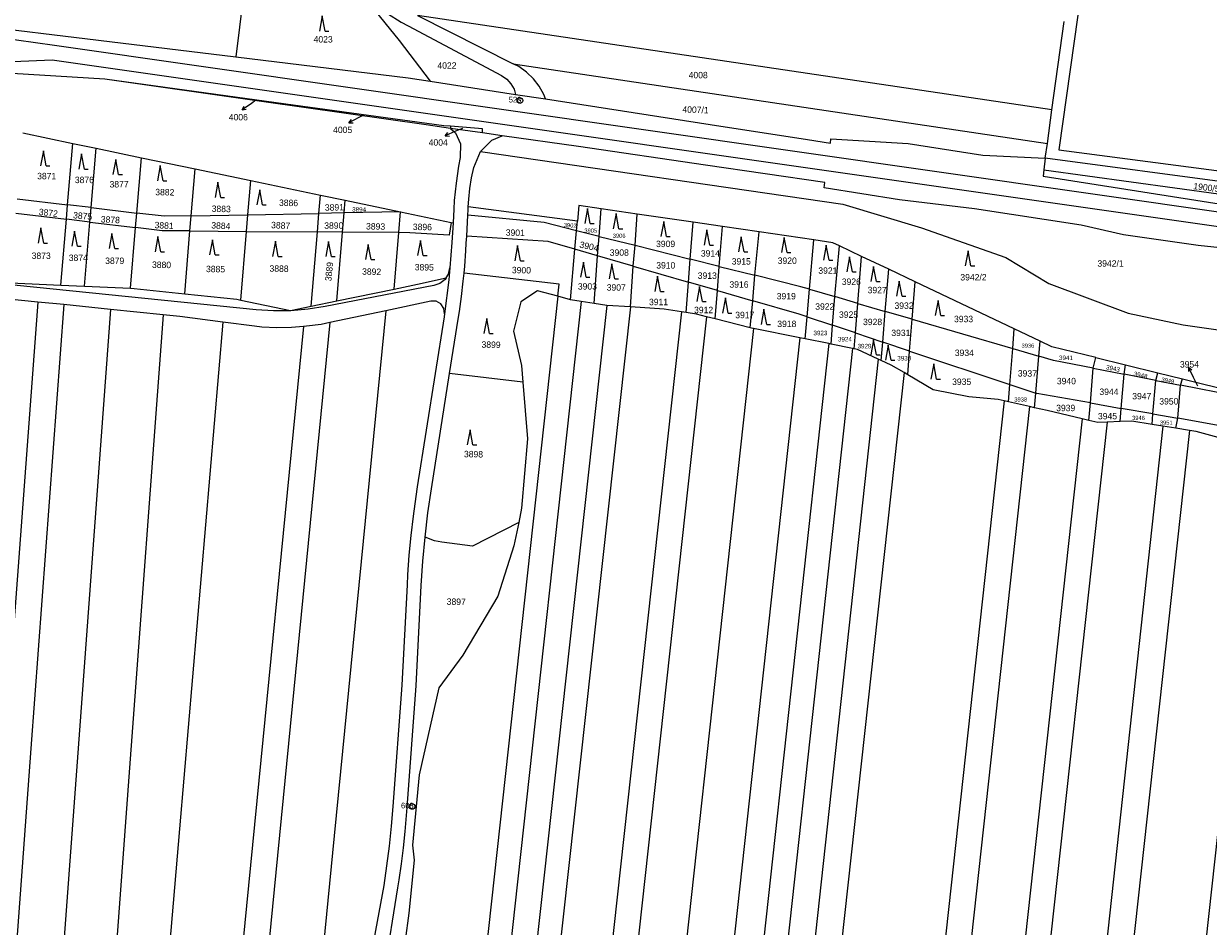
# Model space of a CAD drawing. Header units: metres. Extents: x -595226 to -593310, y -1169452 to -1167804.
# Tile 10 of 35: x -594288 to -593974, y -1169199 to -1168960. Entities that reach past the tile are written whole.
import ezdxf
from ezdxf.enums import TextEntityAlignment as Align

# ---------------------------------------------------------------- set-up
doc = ezdxf.new("R2010")
doc.units = ezdxf.units.M
doc.layers.add('geo katastr', color=5, linetype='Continuous', lineweight=0)
for name, color, linetype in [('Pop  PČ popisy', 7, 'Continuous'), ('Značky bodu BP', 7, 'Continuous'), ('Značky kultur', 7, 'Continuous')]:
    doc.layers.add(name, color=color, linetype=linetype)
doc.styles.add('dgn001', font='dgn001.shx')
doc.styles.add('dgn023', font='dgn023.shx')

# ---------------------------------------------------------------- blocks, each defined once
blk = doc.blocks.new('1029248')
at = {"layer": 'Pop  PČ popisy', "color": 6, "linetype": 'Continuous', "lineweight": 0}
for p, q in [((0, 0), (-2.76, -1.17)), ((-2.76, -1.17), (-2.04, -0.32)), ((-2.76, -1.17), (-1.65, -1.24))]:
    blk.add_line(p, q, dxfattribs=at)
blk = doc.blocks.new('1029249')
at = {"layer": 'Pop  PČ popisy', "color": 6, "linetype": 'Continuous', "lineweight": 0}
for p, q in [((0, 0), (-2.67, -1.36)), ((-2.67, -1.36), (-2.01, -0.46)), ((-2.67, -1.36), (-1.55, -1.35))]:
    blk.add_line(p, q, dxfattribs=at)
blk = doc.blocks.new('1029250')
at = {"layer": 'Pop  PČ popisy', "color": 6, "linetype": 'Continuous', "lineweight": 0}
for p, q in [((0, 0), (-2.46, -1.72)), ((-2.46, -1.72), (-1.92, -0.74)), ((-2.46, -1.72), (-1.35, -1.56))]:
    blk.add_line(p, q, dxfattribs=at)
blk = doc.blocks.new('1029252')
at = {"layer": 'Pop  PČ popisy', "color": 6, "linetype": 'Continuous', "lineweight": 0}
for p, q in [((-1.32, 2.7), (-1.33, 1.58)), ((0, 0), (-1.32, 2.7)), ((-1.32, 2.7), (-0.43, 2.02))]:
    blk.add_line(p, q, dxfattribs=at)
blk = doc.blocks.new('3.0826')
at = {"layer": 'Značky kultur', "color": 7, "linetype": 'Continuous', "lineweight": 13}
for p, q in [((0, 4), (-0.75, 0)), ((0.75, 0), (0, 4)), ((0.75, 0), (1.75, 0))]:
    blk.add_line(p, q, dxfattribs=at)
blk = doc.blocks.new('3.0828')
at = {"layer": 'Značky kultur', "color": 7, "linetype": 'Continuous', "lineweight": 13}
for p, q in [((0, 4), (-0.75, 0)), ((0.75, 0), (0, 4)), ((0.75, 0), (1.75, 0))]:
    blk.add_line(p, q, dxfattribs=at)
blk = doc.blocks.new('3.0830')
at = {"layer": 'Značky kultur', "color": 7, "linetype": 'Continuous', "lineweight": 13}
for p, q in [((0, 4), (-0.75, 0)), ((0.75, 0), (0, 4)), ((0.75, 0), (1.75, 0))]:
    blk.add_line(p, q, dxfattribs=at)
blk = doc.blocks.new('3.0831')
at = {"layer": 'Značky kultur', "color": 7, "linetype": 'Continuous', "lineweight": 13}
for p, q in [((0, 4), (-0.75, 0)), ((0.75, 0), (0, 4)), ((0.75, 0), (1.75, 0))]:
    blk.add_line(p, q, dxfattribs=at)
blk = doc.blocks.new('3.0839')
at = {"layer": 'Značky kultur', "color": 7, "linetype": 'Continuous', "lineweight": 13}
for p, q in [((0, 4), (-0.75, 0)), ((0.75, 0), (0, 4)), ((0.75, 0), (1.75, 0))]:
    blk.add_line(p, q, dxfattribs=at)
blk = doc.blocks.new('3.0840')
at = {"layer": 'Značky kultur', "color": 7, "linetype": 'Continuous', "lineweight": 13}
for p, q in [((0, 4), (-0.75, 0)), ((0.75, 0), (0, 4)), ((0.75, 0), (1.75, 0))]:
    blk.add_line(p, q, dxfattribs=at)
blk = doc.blocks.new('3.0841')
at = {"layer": 'Značky kultur', "color": 7, "linetype": 'Continuous', "lineweight": 13}
for p, q in [((0, 4), (-0.75, 0)), ((0.75, 0), (0, 4)), ((0.75, 0), (1.75, 0))]:
    blk.add_line(p, q, dxfattribs=at)
blk = doc.blocks.new('3.0842')
at = {"layer": 'Značky kultur', "color": 7, "linetype": 'Continuous', "lineweight": 13}
for p, q in [((0, 4), (-0.75, 0)), ((0.75, 0), (0, 4)), ((0.75, 0), (1.75, 0))]:
    blk.add_line(p, q, dxfattribs=at)
blk = doc.blocks.new('3.0843')
at = {"layer": 'Značky kultur', "color": 7, "linetype": 'Continuous', "lineweight": 13}
for p, q in [((0, 4), (-0.75, 0)), ((0.75, 0), (0, 4)), ((0.75, 0), (1.75, 0))]:
    blk.add_line(p, q, dxfattribs=at)
blk = doc.blocks.new('3.0844')
at = {"layer": 'Značky kultur', "color": 7, "linetype": 'Continuous', "lineweight": 13}
for p, q in [((0, 4), (-0.75, 0)), ((0.75, 0), (0, 4)), ((0.75, 0), (1.75, 0))]:
    blk.add_line(p, q, dxfattribs=at)
blk = doc.blocks.new('3.0845')
at = {"layer": 'Značky kultur', "color": 7, "linetype": 'Continuous', "lineweight": 13}
for p, q in [((0, 4), (-0.75, 0)), ((0.75, 0), (0, 4)), ((0.75, 0), (1.75, 0))]:
    blk.add_line(p, q, dxfattribs=at)
blk = doc.blocks.new('3.0846')
at = {"layer": 'Značky kultur', "color": 7, "linetype": 'Continuous', "lineweight": 13}
for p, q in [((0, 4), (-0.75, 0)), ((0.75, 0), (0, 4)), ((0.75, 0), (1.75, 0))]:
    blk.add_line(p, q, dxfattribs=at)
blk = doc.blocks.new('3.0847')
at = {"layer": 'Značky kultur', "color": 7, "linetype": 'Continuous', "lineweight": 13}
for p, q in [((0, 4), (-0.75, 0)), ((0.75, 0), (0, 4)), ((0.75, 0), (1.75, 0))]:
    blk.add_line(p, q, dxfattribs=at)
blk = doc.blocks.new('3.0848')
at = {"layer": 'Značky kultur', "color": 7, "linetype": 'Continuous', "lineweight": 13}
for p, q in [((0, 4), (-0.75, 0)), ((0.75, 0), (0, 4)), ((0.75, 0), (1.75, 0))]:
    blk.add_line(p, q, dxfattribs=at)
blk = doc.blocks.new('3.0849')
at = {"layer": 'Značky kultur', "color": 7, "linetype": 'Continuous', "lineweight": 13}
for p, q in [((0, 4), (-0.75, 0)), ((0.75, 0), (0, 4)), ((0.75, 0), (1.75, 0))]:
    blk.add_line(p, q, dxfattribs=at)
blk = doc.blocks.new('3.0850')
at = {"layer": 'Značky kultur', "color": 7, "linetype": 'Continuous', "lineweight": 13}
for p, q in [((0, 4), (-0.75, 0)), ((0.75, 0), (0, 4)), ((0.75, 0), (1.75, 0))]:
    blk.add_line(p, q, dxfattribs=at)
blk = doc.blocks.new('3.0869')
at = {"layer": 'Značky kultur', "color": 7, "linetype": 'Continuous', "lineweight": 13}
for p, q in [((0, 4), (-0.75, 0)), ((0.75, 0), (0, 4)), ((0.75, 0), (1.75, 0))]:
    blk.add_line(p, q, dxfattribs=at)
blk = doc.blocks.new('3.0870')
at = {"layer": 'Značky kultur', "color": 7, "linetype": 'Continuous', "lineweight": 13}
for p, q in [((0, 4), (-0.75, 0)), ((0.75, 0), (0, 4)), ((0.75, 0), (1.75, 0))]:
    blk.add_line(p, q, dxfattribs=at)
blk = doc.blocks.new('3.0871')
at = {"layer": 'Značky kultur', "color": 7, "linetype": 'Continuous', "lineweight": 13}
for p, q in [((0, 4), (-0.75, 0)), ((0.75, 0), (0, 4)), ((0.75, 0), (1.75, 0))]:
    blk.add_line(p, q, dxfattribs=at)
blk = doc.blocks.new('3.0872')
at = {"layer": 'Značky kultur', "color": 7, "linetype": 'Continuous', "lineweight": 13}
for p, q in [((0, 4), (-0.75, 0)), ((0.75, 0), (0, 4)), ((0.75, 0), (1.75, 0))]:
    blk.add_line(p, q, dxfattribs=at)
blk = doc.blocks.new('3.0873')
at = {"layer": 'Značky kultur', "color": 7, "linetype": 'Continuous', "lineweight": 13}
for p, q in [((0, 4), (-0.75, 0)), ((0.75, 0), (0, 4)), ((0.75, 0), (1.75, 0))]:
    blk.add_line(p, q, dxfattribs=at)
blk = doc.blocks.new('3.0874')
at = {"layer": 'Značky kultur', "color": 7, "linetype": 'Continuous', "lineweight": 13}
for p, q in [((0, 4), (-0.75, 0)), ((0.75, 0), (0, 4)), ((0.75, 0), (1.75, 0))]:
    blk.add_line(p, q, dxfattribs=at)
blk = doc.blocks.new('3.0875')
at = {"layer": 'Značky kultur', "color": 7, "linetype": 'Continuous', "lineweight": 13}
for p, q in [((0, 4), (-0.75, 0)), ((0.75, 0), (0, 4)), ((0.75, 0), (1.75, 0))]:
    blk.add_line(p, q, dxfattribs=at)
blk = doc.blocks.new('3.0876')
at = {"layer": 'Značky kultur', "color": 7, "linetype": 'Continuous', "lineweight": 13}
for p, q in [((0, 4), (-0.75, 0)), ((0.75, 0), (0, 4)), ((0.75, 0), (1.75, 0))]:
    blk.add_line(p, q, dxfattribs=at)
blk = doc.blocks.new('3.0877')
at = {"layer": 'Značky kultur', "color": 7, "linetype": 'Continuous', "lineweight": 13}
for p, q in [((0, 4), (-0.75, 0)), ((0.75, 0), (0, 4)), ((0.75, 0), (1.75, 0))]:
    blk.add_line(p, q, dxfattribs=at)
blk = doc.blocks.new('3.0878')
at = {"layer": 'Značky kultur', "color": 7, "linetype": 'Continuous', "lineweight": 13}
for p, q in [((0, 4), (-0.75, 0)), ((0.75, 0), (0, 4)), ((0.75, 0), (1.75, 0))]:
    blk.add_line(p, q, dxfattribs=at)
blk = doc.blocks.new('3.0879')
at = {"layer": 'Značky kultur', "color": 7, "linetype": 'Continuous', "lineweight": 13}
for p, q in [((0, 4), (-0.75, 0)), ((0.75, 0), (0, 4)), ((0.75, 0), (1.75, 0))]:
    blk.add_line(p, q, dxfattribs=at)
blk = doc.blocks.new('3.0880')
at = {"layer": 'Značky kultur', "color": 7, "linetype": 'Continuous', "lineweight": 13}
for p, q in [((0, 4), (-0.75, 0)), ((0.75, 0), (0, 4)), ((0.75, 0), (1.75, 0))]:
    blk.add_line(p, q, dxfattribs=at)
blk = doc.blocks.new('3.0881')
at = {"layer": 'Značky kultur', "color": 7, "linetype": 'Continuous', "lineweight": 13}
for p, q in [((0, 4), (-0.75, 0)), ((0.75, 0), (0, 4)), ((0.75, 0), (1.75, 0))]:
    blk.add_line(p, q, dxfattribs=at)
blk = doc.blocks.new('3.0882')
at = {"layer": 'Značky kultur', "color": 7, "linetype": 'Continuous', "lineweight": 13}
for p, q in [((0, 4), (-0.75, 0)), ((0.75, 0), (0, 4)), ((0.75, 0), (1.75, 0))]:
    blk.add_line(p, q, dxfattribs=at)
blk = doc.blocks.new('3.0883')
at = {"layer": 'Značky kultur', "color": 7, "linetype": 'Continuous', "lineweight": 13}
for p, q in [((0, 4), (-0.75, 0)), ((0.75, 0), (0, 4)), ((0.75, 0), (1.75, 0))]:
    blk.add_line(p, q, dxfattribs=at)
blk = doc.blocks.new('3.0884')
at = {"layer": 'Značky kultur', "color": 7, "linetype": 'Continuous', "lineweight": 13}
for p, q in [((0, 4), (-0.75, 0)), ((0.75, 0), (0, 4)), ((0.75, 0), (1.75, 0))]:
    blk.add_line(p, q, dxfattribs=at)
blk = doc.blocks.new('3.0885')
at = {"layer": 'Značky kultur', "color": 7, "linetype": 'Continuous', "lineweight": 13}
for p, q in [((0, 4), (-0.75, 0)), ((0.75, 0), (0, 4)), ((0.75, 0), (1.75, 0))]:
    blk.add_line(p, q, dxfattribs=at)
blk = doc.blocks.new('3.0886')
at = {"layer": 'Značky kultur', "color": 7, "linetype": 'Continuous', "lineweight": 13}
for p, q in [((0, 4), (-0.75, 0)), ((0.75, 0), (0, 4)), ((0.75, 0), (1.75, 0))]:
    blk.add_line(p, q, dxfattribs=at)
blk = doc.blocks.new('3.0887')
at = {"layer": 'Značky kultur', "color": 7, "linetype": 'Continuous', "lineweight": 13}
for p, q in [((0, 4), (-0.75, 0)), ((0.75, 0), (0, 4)), ((0.75, 0), (1.75, 0))]:
    blk.add_line(p, q, dxfattribs=at)
blk = doc.blocks.new('3.0888')
at = {"layer": 'Značky kultur', "color": 7, "linetype": 'Continuous', "lineweight": 13}
for p, q in [((0, 4), (-0.75, 0)), ((0.75, 0), (0, 4)), ((0.75, 0), (1.75, 0))]:
    blk.add_line(p, q, dxfattribs=at)
blk = doc.blocks.new('3.0889')
at = {"layer": 'Značky kultur', "color": 7, "linetype": 'Continuous', "lineweight": 13}
for p, q in [((0, 4), (-0.75, 0)), ((0.75, 0), (0, 4)), ((0.75, 0), (1.75, 0))]:
    blk.add_line(p, q, dxfattribs=at)
blk = doc.blocks.new('3.0890')
at = {"layer": 'Značky kultur', "color": 7, "linetype": 'Continuous', "lineweight": 13}
for p, q in [((0, 4), (-0.75, 0)), ((0.75, 0), (0, 4)), ((0.75, 0), (1.75, 0))]:
    blk.add_line(p, q, dxfattribs=at)
blk = doc.blocks.new('3.0891')
at = {"layer": 'Značky kultur', "color": 7, "linetype": 'Continuous', "lineweight": 13}
for p, q in [((0, 4), (-0.75, 0)), ((0.75, 0), (0, 4)), ((0.75, 0), (1.75, 0))]:
    blk.add_line(p, q, dxfattribs=at)
blk = doc.blocks.new('1.0132')
at = {"layer": 'Značky bodu BP', "color": 3, "linetype": 'Continuous', "lineweight": 13}
for radius in [0.75, 0.03]:
    blk.add_circle((0, 0), radius, dxfattribs=at)
blk = doc.blocks.new('1.01121')
at = {"layer": 'Značky bodu BP', "color": 3, "linetype": 'Continuous', "lineweight": 13}
for radius in [0.75, 0.03]:
    blk.add_circle((0, 0), radius, dxfattribs=at)
blk = doc.blocks.new('3.08193')
at = {"linetype": 'Continuous'}
for p, q in [((0, 4), (-0.75, 0)), ((0.75, 0), (0, 4)), ((0.75, 0), (1.75, 0))]:
    blk.add_line(p, q, dxfattribs=at)

msp = doc.modelspace()

# ---------------------------------------------------------------- linework, layer by layer
at = {"layer": 'geo katastr', "color": 5, "true_color": 0x0000fa}
for p, q in [((-594229.67, -1168950.45), (-594231.94, -1168968.94)), ((-594339.68, -1168957.44), (-594280.02, -1168965.87)), ((-594015.68, -1168983), (-594183.84, -1168957.98)), ((-594183.84, -1168957.98), (-594158.42, -1168970.8)), ((-594015.68, -1168983), (-594012.46, -1168959.57)), ((-594280.02, -1168965.87), (-593952.9, -1169012.68)), ((-594299.76, -1168970.5), (-594280.64, -1168969.76)), ((-594280.64, -1168969.76), (-593952.62, -1169016.62)), ((-594158.42, -1168970.8), (-594016.9, -1168991.86)), ((-594221.26, -1168981.09), (-594266.66, -1168974.84)), ((-594224.56, -1168980.84), (-594266.66, -1168974.84)), ((-594180.47, -1168975.38), (-594157.84, -1168978.88)), ((-594226.65, -1168980.46), (-594227.82, -1168981.29)), ((-594221.26, -1168981.09), (-594224.56, -1168980.84)), ((-594157.84, -1168978.88), (-594149.93, -1168980.1)), ((-594016.9, -1168991.86), (-594015.68, -1168983)), ((-594198.13, -1168984.44), (-594199.32, -1168985.05)), ((-594288.43, -1168989.09), (-594275.18, -1168991.86)), ((-594175.1, -1168987.35), (-594175.03, -1168987.9)), ((-594166.55, -1168989.11), (-594175.03, -1168987.9)), ((-594171.91, -1168987.89), (-594173.72, -1168988.68)), ((-594161.39, -1168989.85), (-594166.55, -1168989.11)), ((-594276.54, -1169008.14), (-594275.18, -1168991.86)), ((-594275.18, -1168991.86), (-594268.99, -1168993.15)), ((-594270.31, -1169008.89), (-594268.99, -1168993.15)), ((-594268.99, -1168993.15), (-594256.97, -1168995.66)), ((-594017.44, -1168995.81), (-594016.9, -1168991.86)), ((-594258.2, -1169010.32), (-594256.97, -1168995.66)), ((-594256.97, -1168995.66), (-594242.73, -1168998.64)), ((-594017.44, -1168995.81), (-594017.86, -1168998.89)), ((-593924.58, -1169008.16), (-594017.44, -1168995.81)), ((-594243.76, -1169011.04), (-594242.73, -1168998.64)), ((-594242.73, -1168998.64), (-594227.98, -1169001.72)), ((-594228.73, -1169010.76), (-594227.98, -1169001.72)), ((-594227.98, -1169001.72), (-594209.53, -1169005.58)), ((-594209.93, -1169010.41), (-594209.53, -1169005.58)), ((-594209.53, -1169005.58), (-594202.97, -1169006.95)), ((-594289.89, -1169006.58), (-594276.54, -1169008.14)), ((-594276.86, -1169011.98), (-594276.54, -1169008.14)), ((-594270.31, -1169008.89), (-594276.54, -1169008.14)), ((-594270.63, -1169012.72), (-594270.31, -1169008.89)), ((-594270.31, -1169008.89), (-594258.2, -1169010.32)), ((-594203.25, -1169010.26), (-594202.97, -1169006.95)), ((-594202.97, -1169006.95), (-594188.32, -1169010.01)), ((-594141.44, -1169012.44), (-594170.34, -1169008.71)), ((-594135.66, -1169016.51), (-594135.16, -1169009.21)), ((-594125.61, -1169010.61), (-594135.16, -1169009.21)), ((-594290.21, -1169010.39), (-594276.86, -1169011.98)), ((-594278.32, -1169029.41), (-594276.86, -1169011.98)), ((-594270.63, -1169012.72), (-594276.86, -1169011.98)), ((-594258.52, -1169014.16), (-594258.2, -1169010.32)), ((-594244.1, -1169015.06), (-594243.76, -1169011.04)), ((-594243.76, -1169011.04), (-594228.73, -1169010.76)), ((-594229.1, -1169015.18), (-594228.73, -1169010.76)), ((-594228.73, -1169010.76), (-594209.93, -1169010.41)), ((-594210.35, -1169015.33), (-594209.93, -1169010.41)), ((-594203.25, -1169010.26), (-594209.93, -1169010.41)), ((-594203.68, -1169015.39), (-594203.25, -1169010.26)), ((-594188.32, -1169010.01), (-594203.25, -1169010.26)), ((-594188.78, -1169015.51), (-594188.32, -1169010.01)), ((-594188.32, -1169010.01), (-594174.93, -1169012.81)), ((-594170.78, -1169016.47), (-594170.46, -1169010.87)), ((-594126.17, -1169018.88), (-594125.61, -1169010.61)), ((-594110.79, -1169012.77), (-594125.61, -1169010.61)), ((-594272.05, -1169029.7), (-594270.63, -1169012.72)), ((-594270.63, -1169012.72), (-594258.52, -1169014.16)), ((-594259.86, -1169030.25), (-594258.52, -1169014.16)), ((-594245.49, -1169031.71), (-594244.1, -1169015.06)), ((-594244.1, -1169015.06), (-594229.1, -1169015.18)), ((-594230.63, -1169033.38), (-594229.1, -1169015.18)), ((-594229.1, -1169015.18), (-594210.35, -1169015.33)), ((-594211.99, -1169034.99), (-594210.35, -1169015.33)), ((-594203.68, -1169015.39), (-594210.35, -1169015.33)), ((-594205.2, -1169033.59), (-594203.68, -1169015.39)), ((-594188.78, -1169015.51), (-594203.68, -1169015.39)), ((-594174.93, -1169012.81), (-594174.38, -1169012.92)), ((-594142.09, -1169019.91), (-594141.66, -1169015.01)), ((-594141.66, -1169015.01), (-594141.44, -1169012.44)), ((-594135.66, -1169016.51), (-594141.66, -1169015.01)), ((-594111.52, -1169022.54), (-594110.79, -1169012.77)), ((-594102.96, -1169013.92), (-594110.79, -1169012.77)), ((-594103.83, -1169024.45), (-594102.96, -1169013.92)), ((-594093.26, -1169015.33), (-594102.96, -1169013.92)), ((-594094.41, -1169026.81), (-594093.26, -1169015.33)), ((-594078.78, -1169017.45), (-594093.26, -1169015.33)), ((-594190.03, -1169030.46), (-594188.78, -1169015.51)), ((-594136.08, -1169021.65), (-594135.66, -1169016.51)), ((-594135.66, -1169016.51), (-594126.17, -1169018.88)), ((-594079.97, -1169030.5), (-594078.78, -1169017.45)), ((-594143.25, -1169033.34), (-594142.09, -1169019.91)), ((-594136.08, -1169021.65), (-594142.09, -1169019.91)), ((-594136.99, -1169034.28), (-594136.08, -1169021.65)), ((-594126.62, -1169024.39), (-594136.08, -1169021.65)), ((-594126.62, -1169024.39), (-594126.17, -1169018.88)), ((-594126.17, -1169018.88), (-594111.52, -1169022.54)), ((-594073.19, -1169032.48), (-594072.01, -1169019.01)), ((-594066.11, -1169021.81), (-594072.01, -1169019.01)), ((-594127.35, -1169035.2), (-594126.62, -1169024.39)), ((-594126.62, -1169024.39), (-594112.01, -1169028.62)), ((-594112.01, -1169028.62), (-594111.52, -1169022.54)), ((-594103.83, -1169024.45), (-594111.52, -1169022.54)), ((-594104.35, -1169030.83), (-594103.83, -1169024.45)), ((-594103.83, -1169024.45), (-594094.41, -1169026.81)), ((-594067.12, -1169034.25), (-594066.11, -1169021.81)), ((-594058.95, -1169025.21), (-594066.11, -1169021.81)), ((-594226.54, -1169035.95), (-594315.25, -1169026.96)), ((-594176.51, -1169027.97), (-594177.87, -1169029.02)), ((-594176.24, -1169027.53), (-594176.51, -1169027.97)), ((-594094.96, -1169033.56), (-594094.41, -1169026.81)), ((-594059.86, -1169036.37), (-594058.95, -1169025.21)), ((-594051.9, -1169028.56), (-594058.95, -1169025.21)), ((-594291.7, -1169028.8), (-594278.32, -1169029.41)), ((-594278.32, -1169029.41), (-594272.05, -1169029.7)), ((-594272.05, -1169029.7), (-594259.86, -1169030.25)), ((-594179.51, -1169029.56), (-594208.25, -1169035.13)), ((-594205.2, -1169033.59), (-594190.03, -1169030.46)), ((-594177.87, -1169029.02), (-594179.51, -1169029.56)), ((-594112.6, -1169036.72), (-594112.01, -1169028.62)), ((-594104.35, -1169030.83), (-594112.01, -1169028.62)), ((-594104.97, -1169038.38), (-594104.35, -1169030.83)), ((-594104.35, -1169030.83), (-594094.96, -1169033.56)), ((-594080.57, -1169037.81), (-594079.97, -1169030.5)), ((-594079.97, -1169030.5), (-594073.19, -1169032.48)), ((-594052.71, -1169038.46), (-594051.9, -1169028.56)), ((-594025.66, -1169041.03), (-594051.9, -1169028.56)), ((-594277.52, -1169034.6), (-594284.46, -1169033.9)), ((-594211.99, -1169034.99), (-594205.2, -1169033.59)), ((-594143.25, -1169033.34), (-594146.62, -1169032.37)), ((-594140.42, -1169033.77), (-594143.25, -1169033.34)), ((-594136.99, -1169034.28), (-594140.42, -1169033.77)), ((-594133.65, -1169034.78), (-594136.99, -1169034.28)), ((-594095.66, -1169040.71), (-594094.96, -1169033.56)), ((-594073.81, -1169040.07), (-594073.19, -1169032.48)), ((-594067.12, -1169034.25), (-594073.19, -1169032.48)), ((-594067.76, -1169042.08), (-594067.12, -1169034.25)), ((-594067.12, -1169034.25), (-594059.86, -1169036.37)), ((-594265.16, -1169035.87), (-594277.52, -1169034.6)), ((-594251.23, -1169037.26), (-594265.16, -1169035.87)), ((-594221.96, -1169036.25), (-594226.54, -1169035.95)), ((-594217.36, -1169036.21), (-594221.96, -1169036.25)), ((-594212.79, -1169035.83), (-594217.36, -1169036.21)), ((-594208.25, -1169035.13), (-594212.79, -1169035.83)), ((-594192.22, -1169036.21), (-594207.03, -1169039.37)), ((-594127.35, -1169035.2), (-594133.65, -1169034.78)), ((-594112.6, -1169036.72), (-594113.87, -1169036.52)), ((-594060.52, -1169044.5), (-594059.86, -1169036.37)), ((-594052.71, -1169038.46), (-594059.86, -1169036.37)), ((-594104.97, -1169038.38), (-594107.24, -1169037.81)), ((-594095.66, -1169040.71), (-594104.97, -1169038.38)), ((-594081.05, -1169043.68), (-594080.57, -1169037.81)), ((-594080.57, -1169037.81), (-594073.81, -1169040.07)), ((-594074.22, -1169045.05), (-594073.81, -1169040.07)), ((-594067.76, -1169042.08), (-594073.81, -1169040.07)), ((-594053.39, -1169046.88), (-594052.71, -1169038.46)), ((-594052.71, -1169038.46), (-594026.08, -1169046.23)), ((-594082.5, -1169043.39), (-594094.77, -1169040.92)), ((-594081.05, -1169043.68), (-594082.5, -1169043.39)), ((-594074.78, -1169044.93), (-594081.05, -1169043.68)), ((-594068.1, -1169046.27), (-594067.76, -1169042.08)), ((-594067.76, -1169042.08), (-594060.52, -1169044.5)), ((-594026.08, -1169046.23), (-594025.66, -1169041.03)), ((-594018.84, -1169044.27), (-594025.66, -1169041.03)), ((-594074.22, -1169045.05), (-594074.78, -1169044.93)), ((-594068.53, -1169046.19), (-594074.22, -1169045.05)), ((-594068.1, -1169046.27), (-594068.53, -1169046.19)), ((-594060.92, -1169049.38), (-594060.52, -1169044.5)), ((-594053.39, -1169046.88), (-594060.52, -1169044.5)), ((-594053.91, -1169053.18), (-594053.39, -1169046.88)), ((-594053.39, -1169046.88), (-594026.86, -1169055.72)), ((-594026.86, -1169055.72), (-594026.08, -1169046.23)), ((-594026.08, -1169046.23), (-594019.16, -1169048.25)), ((-594019.16, -1169048.25), (-594018.84, -1169044.27)), ((-594060.92, -1169049.38), (-594061.7, -1169049.01)), ((-594019.96, -1169058.02), (-594019.16, -1169048.25)), ((-594004.74, -1169051.45), (-594004.06, -1169048.63)), ((-594004.06, -1169048.63), (-593996.23, -1169050.56)), ((-594155.91, -1169055.13), (-594175.3, -1169052.86)), ((-594053.91, -1169053.18), (-594054.88, -1169052.61)), ((-594005.49, -1169060.62), (-594004.74, -1169051.45)), ((-594004.74, -1169051.45), (-593996.57, -1169053.05)), ((-593997.3, -1169062.07), (-593996.57, -1169053.05)), ((-593996.57, -1169053.05), (-593996.23, -1169050.56)), ((-593988.19, -1169054.69), (-593996.57, -1169053.05)), ((-593996.23, -1169050.56), (-593987.61, -1169052.68)), ((-593988.19, -1169054.69), (-593987.61, -1169052.68)), ((-593987.61, -1169052.68), (-593981.11, -1169054.28)), ((-594027.24, -1169060.36), (-594026.86, -1169055.72)), ((-594026.86, -1169055.72), (-594019.96, -1169058.02)), ((-593988.92, -1169063.55), (-593988.19, -1169054.69)), ((-593988.19, -1169054.69), (-593981.62, -1169055.97)), ((-593982.33, -1169064.71), (-593981.62, -1169055.97)), ((-593981.62, -1169055.97), (-593981.11, -1169054.28)), ((-593956.61, -1169060.87), (-593981.62, -1169055.97)), ((-593981.11, -1169054.28), (-593963.23, -1169058.68)), ((-593977.02, -1169056.2), (-593978.16, -1169053.88)), ((-594020.28, -1169061.92), (-594019.96, -1169058.02)), ((-594027.24, -1169060.36), (-594028.34, -1169060.11)), ((-594021.64, -1169061.61), (-594027.24, -1169060.36)), ((-594020.28, -1169061.92), (-594021.64, -1169061.61)), ((-594005.87, -1169065.25), (-594005.49, -1169060.62)), ((-594005.49, -1169060.62), (-593997.3, -1169062.07)), ((-593997.59, -1169065.59), (-593997.3, -1169062.07)), ((-593988.92, -1169063.55), (-593997.3, -1169062.07)), ((-594005.87, -1169065.25), (-594007.68, -1169064.83)), ((-593997.59, -1169065.59), (-594001.09, -1169065.71)), ((-593989.14, -1169066.34), (-593988.92, -1169063.55)), ((-593988.92, -1169063.55), (-593982.33, -1169064.71)), ((-593982.84, -1169067.35), (-593982.33, -1169064.71)), ((-593957.28, -1169069.13), (-593982.33, -1169064.71)), ((-593986.29, -1169066.8), (-593989.14, -1169066.34)), ((-593982.84, -1169067.35), (-593986.29, -1169066.8)), ((-593979.23, -1169067.93), (-593982.84, -1169067.35))]:
    msp.add_line(p, q, dxfattribs=at)
for points in [[(-593901.36, -1168889.78), (-593907.37, -1168889.11), (-593908.23, -1168892.54), (-593997.84, -1168880.22), (-594013.82, -1168993.55), (-593924.95, -1169005.22), (-593860.72, -1168998.23), (-593820.45, -1168982.67), (-593819.46, -1168975.38), (-593817.59, -1168962.82), (-593817.18, -1168960.05)], [(-594519.24, -1168930.94), (-594504.58, -1168932.17), (-594498.02, -1168932.97), (-594453.49, -1168939.41), (-594433.7, -1168942.09), (-594410.41, -1168945.55), (-594374.93, -1168950.47), (-594338.34, -1168956.02), (-594231.94, -1168968.94)], [(-594201.27, -1168949.06), (-594198.34, -1168952.12), (-594195.16, -1168954.93), (-594191.77, -1168957.47), (-594188.18, -1168959.73), (-594186.29, -1168960.7), (-594161.51, -1168973.93), (-594160.15, -1168974.87), (-594159.04, -1168976.09), (-594158.23, -1168977.53), (-594157.84, -1168978.88)], [(-594266.66, -1168974.84), (-594299.93, -1168972.83), (-594321.29, -1168970.06), (-594340.72, -1168964.84), (-594374.92, -1168959.53), (-594439.57, -1168949.95)], [(-594196.22, -1168955.29), (-594188.68, -1168964.59), (-594180.47, -1168975.38)], [(-594231.94, -1168968.94), (-594186.31, -1168974.48), (-594180.47, -1168975.38)], [(-594149.93, -1168980.1), (-594150.36, -1168978.94), (-594151.57, -1168976.74), (-594153.1, -1168974.74), (-594154.9, -1168973), (-594156.95, -1168971.54), (-594158.07, -1168970.98), (-594158.42, -1168970.8)], [(-594017.86, -1168998.89), (-594018.04, -1169000.54), (-593949.46, -1169011.3), (-593919.59, -1169012.65), (-593882.02, -1169010.06), (-593862.13, -1169004.66), (-593843.53, -1168999.67), (-593829.34, -1168996.55), (-593800.64, -1168981.64), (-593781.89, -1168972.22), (-593780.5, -1168971.53)], [(-594175.03, -1168987.9), (-594181.47, -1168986.98), (-594224.56, -1168980.84)], [(-594149.93, -1168980.1), (-594106.27, -1168986.84), (-594080.49, -1168990.86), (-594074.39, -1168991.81), (-594074.24, -1168990.71), (-594053.8, -1168991.88), (-594034.03, -1168994.96), (-594017.44, -1168995.81)], [(-594175.1, -1168987.35), (-594176.87, -1168987.2), (-594221.26, -1168981.09)], [(-594166.55, -1168989.11), (-594166.59, -1168988.05), (-594175.1, -1168987.35)], [(-594175.03, -1168987.9), (-594173.75, -1168989.08), (-594172.45, -1168992.03), (-594172.48, -1168995.65), (-594172.92, -1168997.9), (-594173.59, -1169002.43), (-594174.05, -1169006.99), (-594174.18, -1169009.28), (-594174.38, -1169012.92)], [(-594167.09, -1168993.98), (-594164.14, -1168991.04), (-594161.39, -1168989.85)], [(-593964.48, -1169020.29), (-593976.91, -1169018.94), (-593996.73, -1169016.1), (-594007.93, -1169013.57), (-594036.2, -1169009.18), (-594056.07, -1169006.82), (-594076.07, -1169003.65), (-594075.87, -1169002.25), (-594107.49, -1168997.64), (-594141.11, -1168992.74), (-594161.39, -1168989.85)], [(-594170.34, -1169008.71), (-594170.21, -1169006.65), (-594169.9, -1169003.82), (-594169.46, -1169001.01), (-594168.9, -1168998.22), (-594167.09, -1168993.98)], [(-594167.09, -1168993.98), (-594071.09, -1169007.96), (-594050.26, -1169014.23), (-594027.93, -1169022.11), (-594016.5, -1169028.95), (-593995.45, -1169036.82), (-593980.87, -1169039.96), (-593963.59, -1169042.4)], [(-594017.86, -1168998.89), (-593971.52, -1169005.28), (-593941.99, -1169009.41), (-593940.22, -1169009.58), (-593924.58, -1169008.16)], [(-594170.46, -1169010.87), (-594170.38, -1169009.49), (-594170.34, -1169008.71)], [(-594135.16, -1169009.21), (-594141.08, -1169008.35), (-594141.44, -1169012.44)], [(-594243.76, -1169011.04), (-594250.93, -1169011.18), (-594258.2, -1169010.32)], [(-594141.66, -1169015.01), (-594150.28, -1169012.86), (-594170.46, -1169010.87)], [(-594244.1, -1169015.06), (-594251.49, -1169015), (-594258.52, -1169014.16)], [(-594174.93, -1169012.81), (-594175.4, -1169016.17), (-594185.86, -1169015.53), (-594188.78, -1169015.51)], [(-594174.38, -1169012.92), (-594174.68, -1169018.12), (-594175.22, -1169024.83)], [(-594171.48, -1169026.22), (-594171.3, -1169024.38), (-594171, -1169020.35), (-594170.88, -1169018.33), (-594170.78, -1169016.47)], [(-594142.09, -1169019.91), (-594149.19, -1169017.85), (-594170.78, -1169016.47)], [(-594072.01, -1169019.01), (-594073.74, -1169018.19), (-594078.78, -1169017.45)], [(-594190.03, -1169030.46), (-594183.78, -1169029.17), (-594176.24, -1169027.53), (-594175.6, -1169026.51), (-594175.22, -1169024.83)], [(-594175.22, -1169024.83), (-594175.48, -1169028), (-594176.67, -1169036.99)], [(-594175.3, -1169052.86), (-594173.02, -1169038.43), (-594172.71, -1169036.43), (-594172.16, -1169032.42), (-594171.69, -1169028.41), (-594171.48, -1169026.22)], [(-594146.62, -1169032.37), (-594146.29, -1169029.17), (-594171.48, -1169026.22)], [(-594079.97, -1169030.5), (-594082.21, -1169029.85), (-594094.41, -1169026.81)], [(-594259.86, -1169030.25), (-594258.86, -1169030.3), (-594245.49, -1169031.71)], [(-594146.62, -1169032.37), (-594152.03, -1169030.9), (-594156.44, -1169033.88), (-594158.41, -1169041.59), (-594156.27, -1169050.7), (-594155.91, -1169055.13)], [(-594284.46, -1169033.9), (-594293.08, -1169150.27), (-594306.05, -1169325.51)], [(-594284.46, -1169033.9), (-594295.75, -1169032.76), (-594297.71, -1169032.6)], [(-594245.49, -1169031.71), (-594231.66, -1169033.17), (-594230.63, -1169033.38)], [(-594230.63, -1169033.38), (-594217.46, -1169036.11), (-594211.99, -1169034.99)], [(-594176.67, -1169036.99), (-594176.82, -1169035.58), (-594177.6, -1169034.39), (-594178.85, -1169033.7), (-594180.27, -1169033.66), (-594192.22, -1169036.21)], [(-594146.62, -1169032.37), (-594164.19, -1169192.63), (-594185.29, -1169384.91)], [(-594140.42, -1169033.77), (-594157.98, -1169193.98), (-594179.17, -1169387.03)], [(-594080.57, -1169037.81), (-594082.65, -1169037.12), (-594094.96, -1169033.56)], [(-594277.52, -1169034.6), (-594286.25, -1169152.23), (-594299.55, -1169331.78)], [(-594265.16, -1169035.87), (-594274.03, -1169155.74), (-594287.9, -1169343.01)], [(-594251.23, -1169037.26), (-594260.27, -1169159.68), (-594274.9, -1169357.2)], [(-594235.38, -1169039.23), (-594246.81, -1169037.72), (-594251.23, -1169037.26)], [(-594192.22, -1169036.21), (-594205.88, -1169175.3), (-594223.59, -1169355.74)], [(-594176.67, -1169036.99), (-594176.78, -1169037.83), (-594183.87, -1169082.82), (-594184.27, -1169085.4), (-594184.98, -1169090.59), (-594185.58, -1169095.79), (-594186.07, -1169101), (-594186.46, -1169106.22), (-594186.59, -1169108.83), (-594187.99, -1169135.37), (-594190.33, -1169167.52), (-594190.77, -1169172.78), (-594191.32, -1169178.02), (-594191.98, -1169183.25), (-594192.76, -1169188.47), (-594196.68, -1169209.94)], [(-594133.65, -1169034.78), (-594151.34, -1169195.41), (-594172.7, -1169389.28)], [(-594127.35, -1169035.2), (-594145.19, -1169196.74), (-594166.67, -1169391.1)], [(-594113.87, -1169036.52), (-594131.74, -1169199.65), (-594153.08, -1169394.46)], [(-594113.87, -1169036.52), (-594118.44, -1169035.79), (-594127.35, -1169035.2)], [(-594107.24, -1169037.81), (-594109.87, -1169037.15), (-594112.6, -1169036.72)], [(-594235.38, -1169039.23), (-594246.84, -1169173.49), (-594263.68, -1169370.32)], [(-594214.06, -1169040.4), (-594229.13, -1169193.86), (-594248.33, -1169389.39)], [(-594207.03, -1169039.37), (-594221.32, -1169185), (-594240.6, -1169381.35)], [(-594214.06, -1169040.4), (-594217.16, -1169040.63), (-594221.1, -1169040.7), (-594225.03, -1169040.53), (-594226.98, -1169040.33), (-594235.38, -1169039.23)], [(-594207.03, -1169039.37), (-594209.34, -1169039.82), (-594213.24, -1169040.34), (-594214.06, -1169040.4)], [(-594107.24, -1169037.81), (-594125.13, -1169201.07), (-594146.5, -1169396.1)], [(-594094.77, -1169040.92), (-594112.61, -1169203.78), (-594134.02, -1169399.19)], [(-594082.5, -1169043.39), (-594100.36, -1169206.43), (-594121.82, -1169402.21)], [(-594094.77, -1169040.92), (-594094.99, -1169040.88), (-594095.66, -1169040.71)], [(-594074.78, -1169044.93), (-594092.66, -1169208.1), (-594114.13, -1169404.12)], [(-594068.53, -1169046.19), (-594086.42, -1169209.45), (-594107.92, -1169405.66)], [(-594061.7, -1169049.01), (-594067.18, -1169046.46), (-594068.1, -1169046.27)], [(-594004.06, -1169048.63), (-594015.68, -1169045.76), (-594018.84, -1169044.27)], [(-594061.7, -1169049.01), (-594079.44, -1169210.96), (-594100.96, -1169407.38)], [(-594054.88, -1169052.61), (-594058.25, -1169050.62), (-594060.92, -1169049.38)], [(-594004.74, -1169051.45), (-594015.24, -1169049.39), (-594019.16, -1169048.25)], [(-594181.79, -1169096.19), (-594181.03, -1169089.79), (-594180.11, -1169083.41), (-594175.3, -1169052.86)], [(-594054.88, -1169052.61), (-594072.4, -1169212.48), (-594093.93, -1169409.13)], [(-594155.91, -1169055.13), (-594154.68, -1169070.17), (-594156.27, -1169088.54), (-594156.98, -1169092.33)], [(-594028.34, -1169060.11), (-594029.97, -1169059.75), (-594037.67, -1169059.05), (-594047.17, -1169057.15), (-594053.91, -1169053.18)], [(-594005.49, -1169060.62), (-594019.67, -1169058.12), (-594019.96, -1169058.02)], [(-594028.34, -1169060.11), (-594045.67, -1169218.26), (-594067.24, -1169415.18)], [(-594021.64, -1169061.61), (-594038.97, -1169219.71), (-594060.53, -1169416.67)], [(-594007.68, -1169064.83), (-594016.96, -1169062.66), (-594020.28, -1169061.92)], [(-594007.68, -1169064.83), (-594024.98, -1169222.74), (-594046.55, -1169419.78)], [(-594001.09, -1169065.71), (-594018.45, -1169224.15), (-594040.03, -1169421.23)], [(-594001.09, -1169065.71), (-594003.54, -1169065.79), (-594005.87, -1169065.25)], [(-593989.14, -1169066.34), (-593994.54, -1169065.48), (-593997.59, -1169065.59)], [(-593986.29, -1169066.8), (-594003.83, -1169227.32), (-594025.37, -1169424.49)], [(-593979.23, -1169067.93), (-593996.86, -1169228.82), (-594018.46, -1169426.03)], [(-593960.63, -1169072.79), (-593977.49, -1169068.21), (-593979.23, -1169067.93)], [(-593960.63, -1169072.79), (-593978.18, -1169232.86), (-593999.79, -1169430.18)], [(-594156.98, -1169092.33), (-594158.24, -1169098.46), (-594162.49, -1169111.82), (-594171.83, -1169127.43), (-594178.18, -1169136.14), (-594183.39, -1169159.14), (-594185.12, -1169177.84), (-594184.65, -1169181.81), (-594186.08, -1169195.83), (-594190.98, -1169232)], [(-594156.98, -1169092.33), (-594169.21, -1169098.62), (-594177.33, -1169097.53), (-594179.3, -1169097.16), (-594181.79, -1169096.19)], [(-594192.98, -1169254.14), (-594192.77, -1169250.4), (-594192.76, -1169246.65), (-594192.85, -1169244.78), (-594193.54, -1169230.83), (-594193.65, -1169225.77), (-594193.51, -1169220.7), (-594193.1, -1169215.65), (-594192.43, -1169210.62), (-594189, -1169189.07), (-594188.67, -1169186.95), (-594188.07, -1169182.71), (-594187.54, -1169178.46), (-594187.08, -1169174.2), (-594186.7, -1169169.93), (-594186.54, -1169167.8), (-594184.19, -1169135.61), (-594182.8, -1169109.03), (-594182.38, -1169102.6), (-594181.79, -1169096.19)]]:
    msp.add_lwpolyline(points, dxfattribs=at)

# ---------------------------------------------------------------- block references
for name, p in [('3.08193', (-594209.03, -1168962.12)), ('1.01121', (-594156.69, -1168980.53)), ('1029250', (-594227.82, -1168981.29)), ('1029249', (-594199.32, -1168985.05)), ('1029248', (-594173.72, -1168988.68)), ('3.0869', (-594282.96, -1168997.84)), ('3.0830', (-594272.84, -1168998.66)), ('3.0831', (-594263.76, -1169000.11)), ('3.0874', (-594251.99, -1169001.77)), ('3.0875', (-594236.7, -1169006.17)), ('3.0877', (-594225.63, -1169008.18)), ('3.0886', (-594138.76, -1169013.13)), ('3.0839', (-594131.17, -1169014.47)), ('3.0870', (-594283.58, -1169018.29)), ('3.0871', (-594274.7, -1169019.11)), ('3.0841', (-594118.57, -1169016.57)), ('3.0889', (-594107.13, -1169018.81)), ('3.0872', (-594264.79, -1169019.73)), ('3.0873', (-594252.61, -1169020.57)), ('3.0876', (-594238.16, -1169021.4)), ('3.0878', (-594221.44, -1169021.81)), ('3.0879', (-594207.38, -1169021.83)), ('3.0880', (-594196.87, -1169022.64)), ('3.0881', (-594183.04, -1169021.6)), ('3.0890', (-594098.01, -1169020.59)), ('3.0844', (-594086.62, -1169020.81)), ('3.0884', (-594157.3, -1169022.97)), ('3.0845', (-594075.51, -1169022.84)), ('3.0828', (-594037.9, -1169024.3)), ('3.0885', (-594139.86, -1169027.34)), ('3.0840', (-594132.28, -1169027.78)), ('3.0891', (-594069.33, -1169025.93)), ('3.0826', (-594062.94, -1169028.45)), ('3.0887', (-594120.17, -1169031.08)), ('3.0888', (-594109.06, -1169033.78)), ('3.0848', (-594056.17, -1169032.36)), ('3.0842', (-594102.22, -1169036.83)), ('3.0849', (-594045.88, -1169037.46)), ('3.0843', (-594092.03, -1169039.83)), ('3.0883', (-594165.48, -1169042.27)), ('3.0846', (-594062.97, -1169047.91)), ('3.0847', (-594059.05, -1169049.31)), ('3.0850', (-594047.01, -1169054.32)), ('1029252', (-593978.16, -1169053.88)), ('3.0882', (-594169.86, -1169071.74)), ('1.0132', (-594185.23, -1169167.55))]:
    msp.add_blockref(name, p, dxfattribs=at)

# ---------------------------------------------------------------- texts
at = {"layer": 'geo katastr', "color": 5, "true_color": 0x0000fa, "style": 'dgn023'}
for s, height, p in [('4023', 1.7, (-594208.81, -1168964.3)), ('4022', 1.7, (-594176.01, -1168971.24)), ('4008', 1.7, (-594109.43, -1168973.78)), ('4006', 1.7, (-594231.29, -1168984.94)), ('4005', 1.7, (-594203.64, -1168988.29)), ('4004', 1.7, (-594178.32, -1168991.63)), ('3871', 1.7, (-594282.07, -1169000.53)), ('3876', 1.7, (-594272.08, -1169001.55)), ('3877', 1.7, (-594262.89, -1169002.7)), ('3890', 1.7, (-594205.99, -1169013.64)), ('3905', 1.1, (-594137.9, -1169014.98)), ('3906', 1.1, (-594130.38, -1169016.35)), ('3909', 1.7, (-594118.06, -1169018.5)), ('3873', 1.7, (-594283.53, -1169021.64)), ('3874', 1.7, (-594273.69, -1169022.18)), ('3908', 1.7, (-594130.33, -1169020.81)), ('3914', 1.7, (-594106.19, -1169021.02)), ('3879', 1.7, (-594264.04, -1169022.97)), ('3910', 1.7, (-594118.01, -1169024.18)), ('3915', 1.7, (-594098.01, -1169023.13)), ('3920', 1.7, (-594085.83, -1169022.95)), ('3921', 1.7, (-594075.06, -1169025.57)), ('3942/1', 1.7, (-594000.16, -1169023.68)), ('3913', 1.7, (-594107.02, -1169026.91)), ('3926', 1.7, (-594068.85, -1169028.52)), ('3942/2', 1.7, (-594036.48, -1169027.34)), ('3903', 1.7, (-594138.79, -1169029.76)), ('3907', 1.7, (-594131.15, -1169030.04)), ('3916', 1.7, (-594098.62, -1169029.25)), ('3927', 1.7, (-594062, -1169030.73)), ('3911', 1.7, (-594119.93, -1169033.89)), ('3919', 1.7, (-594086.09, -1169032.36)), ('3922', 1.7, (-594075.88, -1169035.09)), ('3932', 1.7, (-594054.89, -1169034.86)), ('3912', 1.7, (-594107.99, -1169036.01)), ('3917', 1.7, (-594097.08, -1169037.34)), ('3925', 1.7, (-594069.58, -1169037.24)), ('3918', 1.7, (-594085.94, -1169039.69)), ('3928', 1.7, (-594063.21, -1169039.17)), ('3933', 1.7, (-594039.11, -1169038.4)), ('3923', 1.2, (-594077.04, -1169042.11)), ('3924', 1.2, (-594070.55, -1169043.75)), ('3931', 1.7, (-594055.72, -1169042.07)), ('3929', 1.2, (-594065.36, -1169045.58)), ('3934', 1.7, (-594038.9, -1169047.35)), ('3936', 1.1, (-594022.05, -1169045.46)), ('3930', 1.2, (-594054.84, -1169048.79)), ('3941', 1.2, (-594011.97, -1169048.68)), ('3954', 1.7, (-593979.25, -1169050.41)), ('3935', 1.7, (-594039.61, -1169055.02)), ('3940', 1.7, (-594011.86, -1169054.84)), ('3938', 1.1, (-594023.97, -1169059.72)), ('3944', 1.7, (-594000.58, -1169057.67)), ('3947', 1.7, (-593991.88, -1169058.84)), ('3950', 1.7, (-593984.71, -1169060.21)), ('3939', 1.7, (-594012.04, -1169061.97)), ('3945', 1.7, (-594000.97, -1169064.13)), ('3946', 1.1, (-593992.76, -1169064.59)), ('3951', 1.1, (-593985.4, -1169065.87))]:
    msp.add_text(s, height=height, dxfattribs=at).set_placement(p, align=Align.MIDDLE_CENTER)
at = {"layer": 'geo katastr', "color": 5, "true_color": 0x0000fa, "style": 'dgn001'}
for s, p in [('528', (-594156.29, -1168981.03)), ('608', (-594184.83, -1169168.05))]:
    msp.add_text(s, height=1.5, dxfattribs=at).set_placement(p, align=Align.RIGHT)
at = {"layer": 'geo katastr', "color": 5, "true_color": 0x0000fa, "style": 'dgn023'}
msp.add_text('4007/1', height=1.7, rotation=358, dxfattribs=at).set_placement((-594113.64, -1168983.69))
for s, height, rotation, p in [('1900/5', 1.7, 353, (-593974.73, -1169003.56)), ('3882', 1.7, 359, (-594250.77, -1169004.8)), ('3872', 1.7, 354, (-594281.63, -1169010.25)), ('3883', 1.7, 359, (-594235.82, -1169009.22)), ('3886', 1.7, 359, (-594217.98, -1169007.63)), ('3891', 1.7, 1, (-594205.83, -1169008.83)), ('3894', 1.2, 359, (-594199.28, -1169009.39)), ('3875', 1.7, 355, (-594272.53, -1169011.08)), ('3878', 1.7, 357, (-594265.2, -1169012.08)), ('3881', 1.7, 357, (-594250.95, -1169013.62)), ('3884', 1.7, 357, (-594235.92, -1169013.68)), ('3887', 1.7, 357, (-594220.07, -1169013.61)), ('3893', 1.7, 359, (-594194.91, -1169013.87)), ('3896', 1.7, 359, (-594182.51, -1169014.01)), ('3901', 1.7, 359, (-594157.89, -1169015.53)), ('3902', 1.1, 356, (-594143.34, -1169013.58)), ('3904', 1.7, 348, (-594138.34, -1169019.16)), ('3880', 1.7, 359, (-594251.63, -1169024.04)), ('3885', 1.7, 359, (-594237.32, -1169025.17)), ('3888', 1.7, 359, (-594220.49, -1169025.05)), ('3889', 1.7, 84, (-594207.23, -1169025.83)), ('3895', 1.7, 359, (-594182.01, -1169024.7)), ('3900', 1.7, 359, (-594156.27, -1169025.46)), ('3892', 1.7, 359, (-594195.96, -1169025.86)), ('3899', 1.7, 359, (-594164.31, -1169045.2)), ('3937', 1.7, 359, (-594022.2, -1169052.82)), ('3943', 1.2, 348, (-593999.5, -1169051.48)), ('3948', 1.2, 348, (-593992.2, -1169053.25)), ('3949', 1.1, 350, (-593984.97, -1169054.69)), ('3898', 1.7, 359, (-594168.97, -1169074.21)), ('3897', 1.7, 359, (-594173.54, -1169113.3))]:
    msp.add_text(s, height=height, rotation=rotation, dxfattribs=at).set_placement(p, align=Align.MIDDLE_CENTER)

doc.saveas('drawing.dxf')
